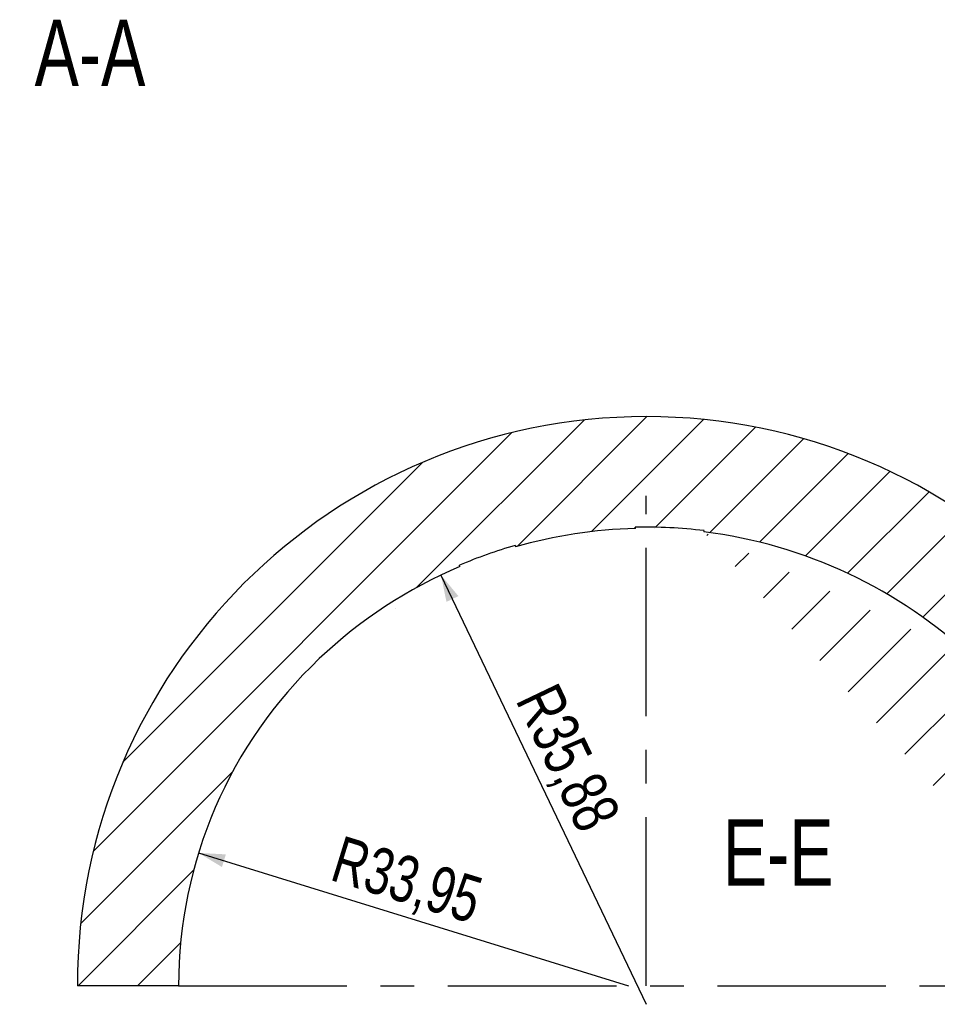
# Model space of a CAD drawing. Header units: millimetres. Extents: x 8 to 586, y 8 to 412.
# Tile 4 of 57: x 203 to 272, y 75 to 150. Entities that reach past the tile are written whole.
import ezdxf

# ---------------------------------------------------------------- set-up
doc = ezdxf.new("R2010")
doc.units = ezdxf.units.MM
doc.linetypes.add('CENTERX2', pattern=[20.32, 12.7, -2.54, 2.54, -2.54])
for name, color, linetype in [('CENTERLINE', 4, 'CENTERX2'), ('DIMENSIONS', 2, 'Continuous'), ('HATCH', 3, 'Continuous'), ('TEXT', 2, 'Continuous')]:
    doc.layers.add(name, color=color, linetype=linetype)
doc.layers.add('OUTLINE', color=7, linetype='Continuous', lineweight=25)
doc.styles.add('SLDTEXTSTYLE0', font='TXT', dxfattribs={"width": 0.75})
doc.dimstyles.new('SLDDIMSTYLE7', dxfattribs={"dimtxt": 3.5, "dimasz": 2, "dimexe": 0, "dimexo": 0.0625, "dimgap": 0.875, "dimtad": 1, "dimrnd": 1e-09, "dimzin": 12, "dimdsep": 46, "dimtxsty": 'SLDTEXTSTYLE0', "dimsah": 1, "dimcen": 0, "dimadec": 0, "dimazin": 3, "dimtfac": 1, "dimtofl": 0, "dimtmove": 0, "dimatfit": 3, "dimfxl": 0, "dimfrac": 2, "dimtolj": 1, "dimtzin": 12, "dimarcsym": 0})

# ---------------------------------------------------------------- blocks, each defined once
blk = doc.blocks.new('_D_76')
at = {"layer": 'DIMENSIONS'}
blk.add_line((216.103, 86.815), (248.539, 76.803), dxfattribs=at)
blk.add_solid([(216.103, 86.815), (217.866, 85.748), (218.161, 86.703)], dxfattribs=at)
at = {"layer": 'DIMENSIONS', "insert": (226.94, 88.154), "char_height": 3.5, "attachment_point": 1, "rotation": 342.84587, "style": 'SLDTEXTSTYLE0'}
blk.add_mtext('R33,95', dxfattribs=at)
blk = doc.blocks.new('_D_77')
at = {"layer": 'DIMENSIONS'}
blk.add_line((234.386, 107.766), (249.868, 75.398), dxfattribs=at)
blk.add_solid([(234.386, 107.766), (234.798, 105.746), (235.7, 106.177)], dxfattribs=at)
at = {"layer": 'DIMENSIONS', "insert": (243.136, 99.852), "char_height": 3.5, "attachment_point": 1, "rotation": 295.56267, "style": 'SLDTEXTSTYLE0'}
blk.add_mtext('R35,88', dxfattribs=at)

msp = doc.modelspace()

# ---------------------------------------------------------------- hatches: boundary and pattern name
at = {"layer": 'HATCH'}
h = msp.add_hatch(dxfattribs=at)
h.set_pattern_fill('ANSI31', color=256, style=0)
edge = h.paths.add_edge_path(flags=0)
edge.add_arc((249.86772, 75.39827), 35.97981, 83.042344, 91.3129432, ccw=False)
edge.add_line((254.22617, 111.11312), (254.21405, 111.01386))
edge.add_arc((249.86772, 75.39827), 35.87981, 46.5864655, 83.0423441, ccw=False)
edge.add_arc((251.19682, 76.80308), 33.94591, 0, 46.5864655, ccw=False)
edge.add_line((285.14272, 76.80308), (292.77439, 76.80308))
edge.add_arc((249.86772, 76.80308), 42.90666, 0, 180)
edge.add_line((206.96106, 76.80308), (214.59272, 76.80308))
edge.add_arc((248.53863, 76.80308), 33.94591, 133.4135345, 180, ccw=False)
edge.add_arc((249.86772, 75.39827), 35.87981, 113.0530236, 133.4135345, ccw=False)
edge.add_line((235.81781, 108.41282), (235.77865, 108.50483))
edge.add_arc((249.86772, 75.39827), 35.97981, 105.9362056, 113.0530238, ccw=False)
edge.add_line((239.98886, 109.9953), (240.01626, 109.89914))
edge.add_arc((249.86772, 75.39827), 35.87981, 91.3132628, 105.9362971, ccw=False)
edge.add_line((249.0454, 111.26865), (249.04331, 111.36863))

# ---------------------------------------------------------------- linework, layer by layer
at = {"layer": 'CENTERLINE'}
for p, q in [((249.86772, 76.80308), (249.86772, 113.74384)), ((214.59272, 76.80308), (285.14272, 76.80308))]:
    msp.add_line(p, q, dxfattribs=at)
at = {"layer": 'OUTLINE'}
msp.add_line((214.59272, 76.80308), (206.96106, 76.80308), dxfattribs=at)
at = {"layer": 'OUTLINE', "flags": 128}
for points in [[(249.04561, 111.26866), (249.04503, 111.29366), (249.04446, 111.31865), (249.04389, 111.34364), (249.04331, 111.36863)], [(254.22617, 111.11312), (254.22314, 111.0883), (254.22011, 111.06348), (254.21708, 111.03867), (254.21405, 111.01386)], [(239.9888, 109.9953), (239.99567, 109.97126), (240.00253, 109.94721), (240.00939, 109.92318), (240.01626, 109.89914)], [(235.81781, 108.41282), (235.81291, 108.42432), (235.80802, 108.43583), (235.80312, 108.44733), (235.79823, 108.45883), (235.79333, 108.47034), (235.78843, 108.48184), (235.77865, 108.50483)]]:
    msp.add_lwpolyline(points, dxfattribs=at)
at = {"layer": 'OUTLINE'}
for centre, radius, start, end in [((249.86772, 76.80308), 42.90666, 0, 180), ((249.86772, 75.39827), 35.97981, 83.042344, 91.3129432), ((249.86772, 75.39827), 35.87981, 91.3132628, 105.9362971), ((249.86772, 75.39827), 35.87981, 46.5864655, 83.0410774), ((249.86772, 75.39827), 35.97981, 105.9362056, 113.0530238), ((249.86772, 75.39827), 35.87981, 113.0530236, 133.4135345), ((248.53863, 76.80308), 33.94591, 133.4135345, 180)]:
    msp.add_arc(centre, radius, start, end, dxfattribs=at)

# ---------------------------------------------------------------- texts
at = {"layer": 'TEXT', "char_height": 5, "attachment_point": 2, "style": 'SLDTEXTSTYLE0'}
for s, insert in [('A-A', (207.91381, 149.6415)), ('E-E', (259.81812, 89.34314))]:
    msp.add_mtext(s, dxfattribs=dict(at, insert=insert))

# ---------------------------------------------------------------- dimensions: what is measured, and where the dimension line sits
at = {"layer": 'DIMENSIONS'}
for center, mpoint, picture, middle in [((249.86772, 75.39827), (234.38565, 107.76594), '_D_77', (242.1267, 91.58211)), ((248.53863, 76.80308), (216.10282, 86.81519), '_D_76', (232.32073, 81.80915))]:
    dim = msp.add_radius_dim(center=center, mpoint=mpoint, dimstyle='SLDDIMSTYLE7', dxfattribs=at)
    dim.commit()
    dim.dimension.update_dxf_attribs({"geometry": picture, "text_midpoint": middle, "dimtype": 164})

doc.saveas('drawing.dxf')
